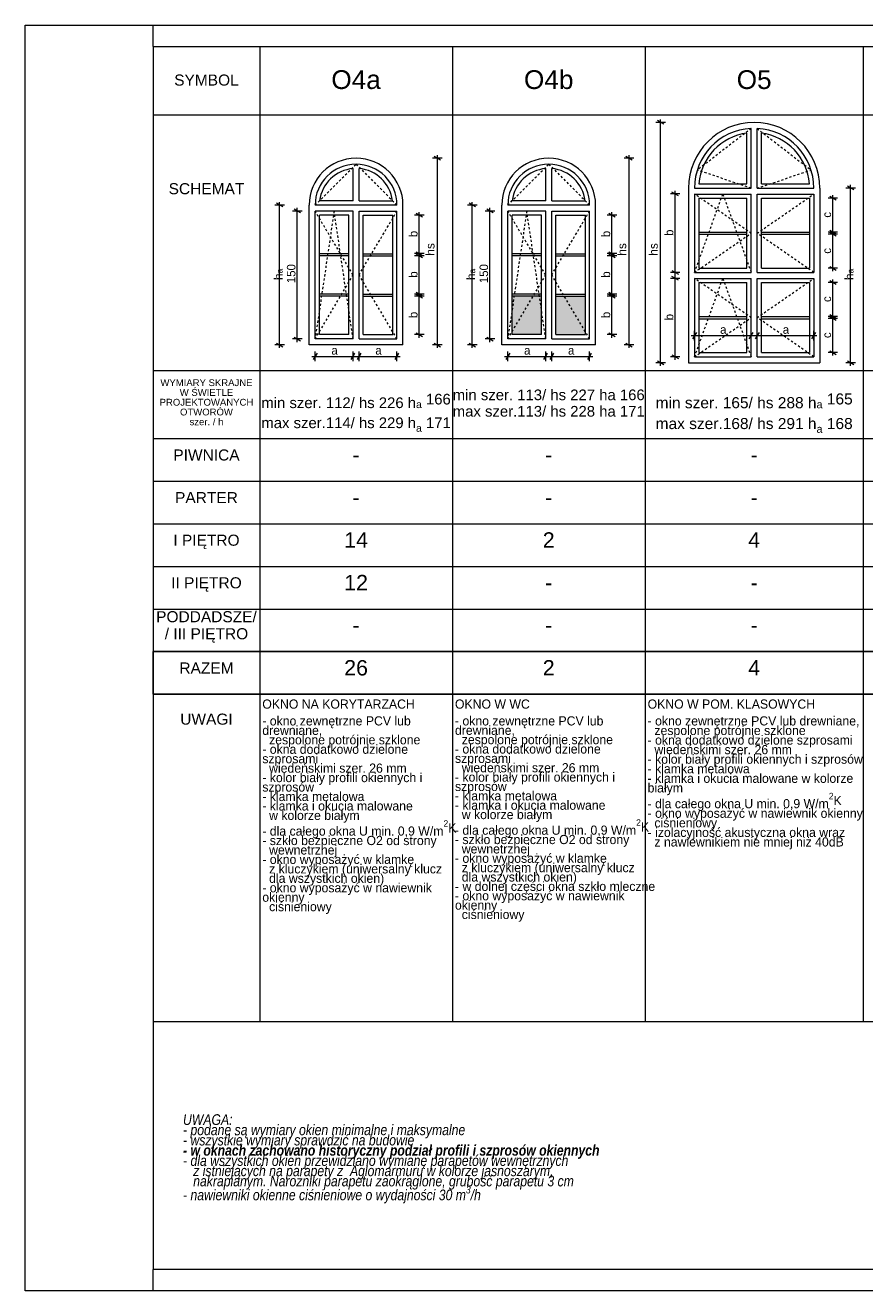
# Model space of a CAD drawing. Extents: x -11111 to 69739, y 5521 to 20371.
# Tile 4 of 19: x 12889 to 22736, y 5521 to 20371. Entities that reach past the tile are written whole.
import ezdxf

# ---------------------------------------------------------------- set-up
doc = ezdxf.new("R2010")
doc.units = 0
doc.header["$MEASUREMENT"] = 0
doc.linetypes.add('Hidden Line', pattern=[50, 25, -25])
doc.layers.add('Arch okna_Nr_Pióra__102', color=7, linetype='Continuous', lineweight=13, true_color=0xcccccc)
for name, color, linetype, lineweight in [('Arch opisy okien_Nr_Pióra__1', 7, 'Continuous', 25), ('Arch opisy_Nr_Pióra__1', 7, 'Continuous', 25), ('Arch opisy_Nr_Pióra__21', 7, 'Continuous', 13), ('Arch opisy_Nr_Pióra__7', 7, 'Continuous', 13), ('ARCH TABELA_Nr_Pióra__21', 7, 'Continuous', 13), ('Arch wymiary_Nr_Pióra__5', 7, 'Continuous', 13), ('INWENT. DRZWI_Nr_Pióra__21', 7, 'Continuous', 13), ('INWENT. OKNA_Nr_Pióra__21', 7, 'Continuous', 13)]:
    doc.layers.add(name, color=color, linetype=linetype, lineweight=lineweight)
doc.layers.add('Arch wymiary', color=7, linetype='Continuous')
doc.styles.add('GENERATED_STYLE_1', font='txt')
doc.styles.add('GENERATED_STYLE_10', font='txt')
doc.styles.add('GENERATED_STYLE_11', font='arial.ttf')
doc.styles.add('GENERATED_STYLE_2', font='arial.ttf')
doc.styles.add('GENERATED_STYLE_3', font='arial.ttf')
doc.styles.add('GENERATED_STYLE_7', font='txt')
doc.styles.add('GENERATED_STYLE_8', font='txt')
doc.dimstyles.new('GENERATED_STYLE__1', dxfattribs={"dimtxt": 100, "dimasz": 57, "dimexe": 0.18, "dimexo": 0, "dimgap": 0.09, "dimtad": 1, "dimdec": 0, "dimlfac": 0.1, "dimzin": 0, "dimdsep": 46, "dimtxsty": 'GENERATED_STYLE_1', "dimblk": 'ARROWHEAD_2', "dimblk1": 'ARROWHEAD_2', "dimblk2": 'ARROWHEAD_2', "dimcen": 0.09, "dimclrd": 7, "dimclre": 7, "dimclrt": 7, "dimadec": 0, "dimazin": 0, "dimtfac": 1, "dimtdec": 4, "dimtmove": 0, "dimatfit": 3, "dimfxl": 0, "dimtolj": 1, "dimtzin": 0, "dimarcsym": 0})
doc.dimstyles.new('GENERATED_STYLE__2', dxfattribs={"dimtxt": 100, "dimasz": 57, "dimexe": 0.18, "dimexo": 0, "dimgap": 0.09, "dimtad": 1, "dimtih": 1, "dimtoh": 1, "dimdec": 0, "dimlfac": 0.1, "dimzin": 0, "dimdsep": 46, "dimtxsty": 'GENERATED_STYLE_1', "dimblk": 'ARROWHEAD_2', "dimblk1": 'ARROWHEAD_2', "dimblk2": 'ARROWHEAD_2', "dimcen": 0.09, "dimclrd": 7, "dimclre": 7, "dimclrt": 7, "dimadec": 0, "dimazin": 0, "dimtfac": 1, "dimtdec": 4, "dimtmove": 0, "dimatfit": 3, "dimfxl": 0, "dimtolj": 1, "dimtzin": 0, "dimarcsym": 0})

# ---------------------------------------------------------------- blocks, each defined once
blk = doc.blocks.new('*D71')
at = {"layer": 'Arch wymiary_Nr_Pióra__5', "linetype": 'Continuous'}
for p, q in [((16136, 18191), (16023, 18191)), ((16117, 18169), (16042, 18212)), ((16079, 18191), (16079, 18227)), ((16079, 16691), (16079, 18191)), ((16136, 16691), (16023, 16691)), ((16042, 16712), (16117, 16669)), ((16079, 16654), (16079, 16691))]:
    blk.add_line(p, q, dxfattribs=at)
at = {"layer": 'Arch wymiary_Nr_Pióra__5', "insert": (16059, 17345), "char_height": 100, "attachment_point": 7, "rotation": 90, "style": 'GENERATED_STYLE_1'}
blk.add_mtext('{150}', dxfattribs=at)
blk = doc.blocks.new('ARROWHEAD_2')
at = {"color": 0, "linetype": 'Continuous', "lineweight": 0}
for p, q in [((0, 0), (-1, 0)), ((-0.38, -0.66), (0.38, 0.66))]:
    blk.add_line(p, q, dxfattribs=at)
blk = doc.blocks.new('*D72')
at = {"layer": 'Arch wymiary_Nr_Pióra__5', "linetype": 'Continuous'}
for p, q in [((16252, 16485), (16289, 16485)), ((16311, 16522), (16267, 16447)), ((16289, 16429), (16289, 16541)), ((16289, 16485), (16734, 16485)), ((16712, 16447), (16756, 16522)), ((16734, 16429), (16734, 16541)), ((16734, 16485), (16771, 16485))]:
    blk.add_line(p, q, dxfattribs=at)
at = {"layer": 'Arch wymiary_Nr_Pióra__5', "insert": (16480, 16505), "char_height": 100, "attachment_point": 7, "style": 'GENERATED_STYLE_1'}
blk.add_mtext('{a}', dxfattribs=at)
blk = doc.blocks.new('*D73')
at = {"layer": 'Arch wymiary_Nr_Pióra__5', "linetype": 'Continuous'}
for p, q in [((16767, 16485), (16804, 16485)), ((16826, 16522), (16782, 16447)), ((16804, 16429), (16804, 16541)), ((16804, 16485), (17249, 16485)), ((17227, 16447), (17271, 16522)), ((17249, 16429), (17249, 16541)), ((17249, 16485), (17286, 16485))]:
    blk.add_line(p, q, dxfattribs=at)
at = {"layer": 'Arch wymiary_Nr_Pióra__5', "insert": (16995, 16505), "char_height": 100, "attachment_point": 7, "style": 'GENERATED_STYLE_1'}
blk.add_mtext('{a}', dxfattribs=at)
blk = doc.blocks.new('*D74')
at = {"layer": 'Arch wymiary_Nr_Pióra__5', "linetype": 'Continuous'}
for p, q in [((17511, 17191), (17511, 17227)), ((17567, 17191), (17454, 17191)), ((17548, 17169), (17473, 17212)), ((17511, 16741), (17511, 17191)), ((17567, 16741), (17454, 16741)), ((17473, 16762), (17548, 16719)), ((17511, 16704), (17511, 16741))]:
    blk.add_line(p, q, dxfattribs=at)
at = {"layer": 'Arch wymiary_Nr_Pióra__5', "insert": (17491, 16934), "char_height": 100, "attachment_point": 7, "rotation": 90, "style": 'GENERATED_STYLE_1'}
blk.add_mtext('{b}', dxfattribs=at)
blk = doc.blocks.new('*D75')
at = {"layer": 'Arch wymiary_Nr_Pióra__5', "linetype": 'Continuous'}
for p, q in [((17548, 17643), (17473, 17686)), ((17511, 17665), (17511, 17701)), ((17567, 17665), (17454, 17665)), ((17511, 17217), (17511, 17665)), ((17473, 17238), (17548, 17195)), ((17567, 17217), (17454, 17217)), ((17511, 17180), (17511, 17217))]:
    blk.add_line(p, q, dxfattribs=at)
at = {"layer": 'Arch wymiary_Nr_Pióra__5', "insert": (17491, 17409), "char_height": 100, "attachment_point": 7, "rotation": 90, "style": 'GENERATED_STYLE_1'}
blk.add_mtext('{b}', dxfattribs=at)
blk = doc.blocks.new('*D76')
at = {"layer": 'Arch wymiary_Nr_Pióra__5', "linetype": 'Continuous'}
for p, q in [((17567, 18141), (17454, 18141)), ((17548, 18119), (17473, 18162)), ((17511, 18141), (17511, 18177)), ((17511, 17691), (17511, 18141)), ((17567, 17691), (17454, 17691)), ((17473, 17712), (17548, 17669)), ((17511, 17654), (17511, 17691))]:
    blk.add_line(p, q, dxfattribs=at)
at = {"layer": 'Arch wymiary_Nr_Pióra__5', "insert": (17491, 17884), "char_height": 100, "attachment_point": 7, "rotation": 90, "style": 'GENERATED_STYLE_1'}
blk.add_mtext('{b}', dxfattribs=at)
blk = doc.blocks.new('*D77')
at = {"layer": 'Arch wymiary_Nr_Pióra__5', "linetype": 'Continuous'}
for p, q in [((15910, 18239), (15835, 18282)), ((15872, 18261), (15872, 18297)), ((15929, 18261), (15816, 18261)), ((15872, 16621), (15872, 18261)), ((15835, 16642), (15910, 16599)), ((15929, 16621), (15816, 16621)), ((15872, 16584), (15872, 16621))]:
    blk.add_line(p, q, dxfattribs=at)
blk = doc.blocks.new('*D78')
at = {"layer": 'Arch wymiary_Nr_Pióra__5', "linetype": 'Continuous'}
for p, q in [((17779, 18811), (17667, 18811)), ((17761, 18789), (17686, 18832)), ((17723, 18811), (17723, 18847)), ((17723, 16621), (17723, 18811)), ((17686, 16642), (17761, 16599)), ((17779, 16621), (17667, 16621)), ((17723, 16584), (17723, 16621))]:
    blk.add_line(p, q, dxfattribs=at)
at = {"layer": 'Arch wymiary_Nr_Pióra__5', "insert": (17703, 17684), "char_height": 100, "attachment_point": 7, "rotation": 90, "style": 'GENERATED_STYLE_1'}
blk.add_mtext('{  }', dxfattribs=at)
blk = doc.blocks.new('*D79')
at = {"layer": 'Arch wymiary_Nr_Pióra__5', "linetype": 'Continuous'}
for p, q in [((18396, 18191), (18283, 18191)), ((18377, 18169), (18302, 18212)), ((18339, 18191), (18339, 18227)), ((18339, 16691), (18339, 18191)), ((18396, 16691), (18283, 16691)), ((18302, 16712), (18377, 16669)), ((18339, 16654), (18339, 16691))]:
    blk.add_line(p, q, dxfattribs=at)
at = {"layer": 'Arch wymiary_Nr_Pióra__5', "insert": (18319, 17345), "char_height": 100, "attachment_point": 7, "rotation": 90, "style": 'GENERATED_STYLE_1'}
blk.add_mtext('{150}', dxfattribs=at)
blk = doc.blocks.new('*D80')
at = {"layer": 'Arch wymiary_Nr_Pióra__5', "linetype": 'Continuous'}
for p, q in [((18512, 16485), (18549, 16485)), ((18571, 16522), (18527, 16447)), ((18549, 16429), (18549, 16541)), ((18549, 16485), (18994, 16485)), ((18972, 16447), (19016, 16522)), ((18994, 16429), (18994, 16541)), ((18994, 16485), (19031, 16485))]:
    blk.add_line(p, q, dxfattribs=at)
at = {"layer": 'Arch wymiary_Nr_Pióra__5', "insert": (18740, 16505), "char_height": 100, "attachment_point": 7, "style": 'GENERATED_STYLE_1'}
blk.add_mtext('{a}', dxfattribs=at)
blk = doc.blocks.new('*D81')
at = {"layer": 'Arch wymiary_Nr_Pióra__5', "linetype": 'Continuous'}
for p, q in [((19027, 16485), (19064, 16485)), ((19086, 16522), (19042, 16447)), ((19064, 16429), (19064, 16541)), ((19064, 16485), (19509, 16485)), ((19487, 16447), (19531, 16522)), ((19509, 16429), (19509, 16541)), ((19509, 16485), (19546, 16485))]:
    blk.add_line(p, q, dxfattribs=at)
at = {"layer": 'Arch wymiary_Nr_Pióra__5', "insert": (19255, 16505), "char_height": 100, "attachment_point": 7, "style": 'GENERATED_STYLE_1'}
blk.add_mtext('{a}', dxfattribs=at)
blk = doc.blocks.new('*D82')
at = {"layer": 'Arch wymiary_Nr_Pióra__5', "linetype": 'Continuous'}
for p, q in [((19771, 17191), (19771, 17227)), ((19827, 17191), (19714, 17191)), ((19808, 17169), (19733, 17212)), ((19771, 16741), (19771, 17191)), ((19827, 16741), (19714, 16741)), ((19733, 16762), (19808, 16719)), ((19771, 16704), (19771, 16741))]:
    blk.add_line(p, q, dxfattribs=at)
at = {"layer": 'Arch wymiary_Nr_Pióra__5', "insert": (19751, 16934), "char_height": 100, "attachment_point": 7, "rotation": 90, "style": 'GENERATED_STYLE_1'}
blk.add_mtext('{b}', dxfattribs=at)
blk = doc.blocks.new('*D83')
at = {"layer": 'Arch wymiary_Nr_Pióra__5', "linetype": 'Continuous'}
for p, q in [((19808, 17643), (19733, 17686)), ((19771, 17665), (19771, 17701)), ((19827, 17665), (19714, 17665)), ((19771, 17217), (19771, 17665)), ((19733, 17238), (19808, 17195)), ((19827, 17217), (19714, 17217)), ((19771, 17180), (19771, 17217))]:
    blk.add_line(p, q, dxfattribs=at)
at = {"layer": 'Arch wymiary_Nr_Pióra__5', "insert": (19751, 17409), "char_height": 100, "attachment_point": 7, "rotation": 90, "style": 'GENERATED_STYLE_1'}
blk.add_mtext('{b}', dxfattribs=at)
blk = doc.blocks.new('*D84')
at = {"layer": 'Arch wymiary_Nr_Pióra__5', "linetype": 'Continuous'}
for p, q in [((19827, 18141), (19714, 18141)), ((19808, 18119), (19733, 18162)), ((19771, 18141), (19771, 18177)), ((19771, 17691), (19771, 18141)), ((19827, 17691), (19714, 17691)), ((19733, 17712), (19808, 17669)), ((19771, 17654), (19771, 17691))]:
    blk.add_line(p, q, dxfattribs=at)
at = {"layer": 'Arch wymiary_Nr_Pióra__5', "insert": (19751, 17884), "char_height": 100, "attachment_point": 7, "rotation": 90, "style": 'GENERATED_STYLE_1'}
blk.add_mtext('{b}', dxfattribs=at)
blk = doc.blocks.new('*D85')
at = {"layer": 'Arch wymiary_Nr_Pióra__5', "linetype": 'Continuous'}
for p, q in [((18170, 18239), (18095, 18282)), ((18132, 18261), (18132, 18297)), ((18189, 18261), (18076, 18261)), ((18132, 16621), (18132, 18261)), ((18095, 16642), (18170, 16599)), ((18189, 16621), (18076, 16621)), ((18132, 16584), (18132, 16621))]:
    blk.add_line(p, q, dxfattribs=at)
blk = doc.blocks.new('*D86')
at = {"layer": 'Arch wymiary_Nr_Pióra__5', "linetype": 'Continuous'}
for p, q in [((20027, 18811), (19915, 18811)), ((20008, 18789), (19933, 18832)), ((19971, 18811), (19971, 18847)), ((19971, 16621), (19971, 18811)), ((19933, 16642), (20008, 16599)), ((20027, 16621), (19915, 16621)), ((19971, 16584), (19971, 16621))]:
    blk.add_line(p, q, dxfattribs=at)
at = {"layer": 'Arch wymiary_Nr_Pióra__5', "insert": (19951, 17684), "char_height": 100, "attachment_point": 7, "rotation": 90, "style": 'GENERATED_STYLE_1'}
blk.add_mtext('{  }', dxfattribs=at)
blk = doc.blocks.new('*D87')
at = {"layer": 'Arch wymiary_Nr_Pióra__5', "linetype": 'Continuous'}
for p, q in [((21474, 16672), (21474, 16785)), ((22139, 16672), (22139, 16785)), ((21437, 16729), (21474, 16729)), ((21496, 16766), (21452, 16691)), ((21474, 16729), (22139, 16729)), ((22117, 16691), (22161, 16766)), ((22139, 16729), (22176, 16729))]:
    blk.add_line(p, q, dxfattribs=at)
at = {"layer": 'Arch wymiary_Nr_Pióra__5', "insert": (21775, 16749), "char_height": 100, "attachment_point": 7, "style": 'GENERATED_STYLE_1'}
blk.add_mtext('{a}', dxfattribs=at)
blk = doc.blocks.new('*D88')
at = {"layer": 'Arch wymiary_Nr_Pióra__5', "linetype": 'Continuous'}
for p, q in [((20739, 16672), (20739, 16785)), ((21404, 16672), (21404, 16785)), ((20702, 16729), (20739, 16729)), ((20761, 16766), (20717, 16691)), ((20739, 16729), (21404, 16729)), ((21382, 16691), (21426, 16766)), ((21404, 16729), (21441, 16729))]:
    blk.add_line(p, q, dxfattribs=at)
at = {"layer": 'Arch wymiary_Nr_Pióra__5', "insert": (21040, 16749), "char_height": 100, "attachment_point": 7, "style": 'GENERATED_STYLE_1'}
blk.add_mtext('{a}', dxfattribs=at)
blk = doc.blocks.new('*D89')
at = {"layer": 'Arch wymiary_Nr_Pióra__5', "linetype": 'Continuous'}
for p, q in [((20568, 17401), (20456, 17401)), ((20550, 17379), (20475, 17422)), ((20512, 17401), (20512, 17437)), ((20512, 16481), (20512, 17401)), ((20475, 16502), (20550, 16459)), ((20568, 16481), (20456, 16481)), ((20512, 16444), (20512, 16481))]:
    blk.add_line(p, q, dxfattribs=at)
at = {"layer": 'Arch wymiary_Nr_Pióra__5', "insert": (20492, 16909), "char_height": 100, "attachment_point": 7, "rotation": 90, "style": 'GENERATED_STYLE_1'}
blk.add_mtext('{b}', dxfattribs=at)
blk = doc.blocks.new('*D90')
at = {"layer": 'Arch wymiary_Nr_Pióra__5', "linetype": 'Continuous'}
for p, q in [((20512, 18391), (20512, 18427)), ((20568, 18391), (20456, 18391)), ((20550, 18369), (20475, 18412)), ((20512, 17471), (20512, 18391)), ((20568, 17471), (20456, 17471)), ((20475, 17492), (20550, 17449)), ((20512, 17434), (20512, 17471))]:
    blk.add_line(p, q, dxfattribs=at)
at = {"layer": 'Arch wymiary_Nr_Pióra__5', "insert": (20492, 17899), "char_height": 100, "attachment_point": 7, "rotation": 90, "style": 'GENERATED_STYLE_1'}
blk.add_mtext('{b}', dxfattribs=at)
blk = doc.blocks.new('*D91')
at = {"layer": 'Arch wymiary_Nr_Pióra__5', "linetype": 'Continuous'}
for p, q in [((22400, 16906), (22325, 16949)), ((22362, 16928), (22362, 16964)), ((22418, 16928), (22306, 16928)), ((22362, 16531), (22362, 16928)), ((22418, 16531), (22306, 16531)), ((22325, 16552), (22400, 16509)), ((22362, 16494), (22362, 16531))]:
    blk.add_line(p, q, dxfattribs=at)
at = {"layer": 'Arch wymiary_Nr_Pióra__5', "insert": (22342, 16700), "char_height": 100, "attachment_point": 7, "rotation": 90, "style": 'GENERATED_STYLE_1'}
blk.add_mtext('{c}', dxfattribs=at)
blk = doc.blocks.new('*D92')
at = {"layer": 'Arch wymiary_Nr_Pióra__5', "linetype": 'Continuous'}
for p, q in [((22362, 17351), (22362, 17387)), ((22418, 17351), (22306, 17351)), ((22400, 17329), (22325, 17372)), ((22362, 16954), (22362, 17351)), ((22418, 16954), (22306, 16954)), ((22325, 16975), (22400, 16932)), ((22362, 16917), (22362, 16954))]:
    blk.add_line(p, q, dxfattribs=at)
at = {"layer": 'Arch wymiary_Nr_Pióra__5', "insert": (22342, 17123), "char_height": 100, "attachment_point": 7, "rotation": 90, "style": 'GENERATED_STYLE_1'}
blk.add_mtext('{c}', dxfattribs=at)
blk = doc.blocks.new('*D93')
at = {"layer": 'Arch wymiary_Nr_Pióra__5', "linetype": 'Continuous'}
for p, q in [((22418, 17918), (22306, 17918)), ((22400, 17896), (22325, 17939)), ((22362, 17918), (22362, 17954)), ((22362, 17521), (22362, 17918)), ((22325, 17542), (22400, 17499)), ((22418, 17521), (22306, 17521)), ((22362, 17484), (22362, 17521))]:
    blk.add_line(p, q, dxfattribs=at)
at = {"layer": 'Arch wymiary_Nr_Pióra__5', "insert": (22342, 17690), "char_height": 100, "attachment_point": 7, "rotation": 90, "style": 'GENERATED_STYLE_1'}
blk.add_mtext('{c}', dxfattribs=at)
blk = doc.blocks.new('*D94')
at = {"layer": 'Arch wymiary_Nr_Pióra__5', "linetype": 'Continuous'}
for p, q in [((22418, 18341), (22306, 18341)), ((22400, 18319), (22325, 18362)), ((22362, 18341), (22362, 18377)), ((22362, 17944), (22362, 18341)), ((22418, 17944), (22306, 17944)), ((22325, 17965), (22400, 17922)), ((22362, 17907), (22362, 17944))]:
    blk.add_line(p, q, dxfattribs=at)
at = {"layer": 'Arch wymiary_Nr_Pióra__5', "insert": (22342, 18113), "char_height": 100, "attachment_point": 7, "rotation": 90, "style": 'GENERATED_STYLE_1'}
blk.add_mtext('{c}', dxfattribs=at)
blk = doc.blocks.new('*D95')
at = {"layer": 'Arch wymiary_Nr_Pióra__5', "linetype": 'Continuous'}
for p, q in [((22626, 18461), (22514, 18461)), ((22608, 18439), (22533, 18482)), ((22570, 18461), (22570, 18497)), ((22570, 16411), (22570, 18461)), ((22626, 16411), (22514, 16411)), ((22533, 16432), (22608, 16389)), ((22570, 16374), (22570, 16411))]:
    blk.add_line(p, q, dxfattribs=at)
at = {"layer": 'Arch wymiary_Nr_Pióra__5', "insert": (22550, 17404), "char_height": 100, "attachment_point": 7, "rotation": 90, "style": 'GENERATED_STYLE_1'}
blk.add_mtext('{  }', dxfattribs=at)
blk = doc.blocks.new('*D96')
at = {"layer": 'Arch wymiary_Nr_Pióra__5', "linetype": 'Continuous'}
for p, q in [((20398, 19231), (20286, 19231)), ((20379, 19209), (20304, 19252)), ((20342, 19231), (20342, 19267)), ((20342, 16411), (20342, 19231)), ((20398, 16411), (20286, 16411)), ((20304, 16432), (20379, 16389)), ((20342, 16374), (20342, 16411))]:
    blk.add_line(p, q, dxfattribs=at)
at = {"layer": 'Arch wymiary_Nr_Pióra__5', "insert": (20322, 17789), "char_height": 100, "attachment_point": 7, "rotation": 90, "style": 'GENERATED_STYLE_1'}
blk.add_mtext('{  }', dxfattribs=at)

msp = doc.modelspace()

# ---------------------------------------------------------------- hatches: boundary and pattern name
at = {"layer": 'Arch okna_Nr_Pióra__102', "linetype": 'Continuous', "lineweight": 0, "true_color": 0x666666}
for points in [[(18944.1, 16740.6), (18599.1, 16740.6), (18599.1, 17190.6), (18944.1, 17190.6)], [(19459.1, 16740.6), (19114.1, 16740.6), (19114.1, 17190.6), (19459.1, 17190.6)]]:
    msp.add_hatch(color=251, dxfattribs=at).paths.add_polyline_path(points, flags=0)

# ---------------------------------------------------------------- linework, layer by layer
at = {"layer": 'Arch opisy_Nr_Pióra__1', "linetype": 'Continuous'}
for p, q in [((14389.1, 13020.6), (33539.1, 13020.6)), ((14389.1, 12520.6), (14389.1, 13020.6)), ((14389.1, 12520.6), (33539.1, 12520.6))]:
    msp.add_line(p, q, dxfattribs=at)
at = {"layer": 'Arch opisy_Nr_Pióra__21', "linetype": 'Continuous'}
for p, q in [((14389.1, 20120.6), (33539.1, 20120.6)), ((15639.1, 20120.6), (15639.1, 8676.2)), ((17899.1, 20120.6), (17899.1, 8676.2)), ((20159.1, 20120.6), (20159.1, 8676.2)), ((22719.1, 20120.6), (22719.1, 8676.2)), ((14389.1, 19320.6), (33539.1, 19320.6)), ((14389.1, 16320.6), (33539.1, 16320.6)), ((14389.1, 15520.6), (33539.1, 15520.6)), ((14389.1, 15020.6), (33539.1, 15020.6)), ((14389.1, 14520.6), (33539.1, 14520.6)), ((14389.1, 14020.6), (33539.1, 14020.6)), ((14389.1, 13520.6), (33539.1, 13520.6)), ((33539.1, 8676.2), (14389.1, 8676.2)), ((33539.1, 5770.6), (14389.1, 5770.6))]:
    msp.add_line(p, q, dxfattribs=at)
at = {"layer": 'ARCH TABELA_Nr_Pióra__21', "linetype": 'Continuous'}
for p, q in [((12889.1, 5520.6), (12889.1, 20370.6)), ((12889.1, 20370.6), (33789.1, 20370.6)), ((14389.1, 20120.6), (14389.1, 20370.6)), ((14389.1, 20120.6), (14389.1, 5770.6)), ((14389.1, 5520.6), (14389.1, 5770.6)), ((33789.1, 5520.6), (12889.1, 5520.6))]:
    msp.add_line(p, q, dxfattribs=at)
at = {"layer": 'INWENT. DRZWI_Nr_Pióra__21', "linetype": 'Hidden Line'}
for p, q in [((21404.1, 19159.8), (20771.3, 18670.6)), ((21474.1, 19159.8), (22106.8, 18670.6)), ((16289.1, 18260.6), (16769.1, 18740.6)), ((16769.1, 18740.6), (17249.1, 18260.6)), ((18549.1, 18260.6), (19029.1, 18740.6)), ((19029.1, 18740.6), (19509.1, 18260.6)), ((21404.1, 18460.6), (20771.3, 18670.6)), ((21474.1, 18460.6), (22106.8, 18670.6)), ((20739.1, 17470.6), (21071.6, 18390.6)), ((21404.1, 17930.6), (20739.1, 18390.6)), ((21071.6, 18390.6), (21404.1, 17470.6)), ((21474.1, 17930.6), (22139.1, 18390.6)), ((16734.1, 17440.6), (16289.1, 18190.6)), ((16511.6, 18190.6), (16289.1, 16690.6)), ((16734.1, 16690.6), (16511.6, 18190.6)), ((16804.1, 17440.6), (17249.1, 18190.6)), ((18994.1, 17440.6), (18549.1, 18190.6)), ((18771.6, 18190.6), (18549.1, 16690.6)), ((18994.1, 16690.6), (18771.6, 18190.6)), ((19064.1, 17440.6), (19509.1, 18190.6)), ((20739.1, 17470.6), (21404.1, 17930.6)), ((22139.1, 17470.6), (21474.1, 17930.6)), ((16289.1, 16690.6), (16734.1, 17440.6)), ((17249.1, 16690.6), (16804.1, 17440.6)), ((18549.1, 16690.6), (18994.1, 17440.6)), ((19509.1, 16690.6), (19064.1, 17440.6)), ((20739.1, 16480.6), (21071.6, 17400.6)), ((21404.1, 16940.6), (20739.1, 17400.6)), ((21071.6, 17400.6), (21404.1, 16480.6)), ((21474.1, 16940.6), (22139.1, 17400.6)), ((20739.1, 16480.6), (21404.1, 16940.6)), ((22139.1, 16480.6), (21474.1, 16940.6))]:
    msp.add_line(p, q, dxfattribs=at)
at = {"layer": 'INWENT. OKNA_Nr_Pióra__21', "linetype": 'Continuous'}
for p, q in [((21404.1, 18460.6), (21404.1, 19159.8)), ((21474.1, 18460.6), (21474.1, 19159.8)), ((21354.1, 18510.6), (21354.1, 19105)), ((21524.1, 18510.6), (21524.1, 19105)), ((16734.1, 18310.6), (16734.1, 18689.2)), ((16804.1, 18310.6), (16804.1, 18689.2)), ((18994.1, 18310.6), (18994.1, 18689.2)), ((19064.1, 18310.6), (19064.1, 18689.2)), ((20669.1, 18460.6), (20669.1, 16410.6)), ((20739.1, 18460.6), (21404.1, 18460.6)), ((20791, 18510.6), (21354.1, 18510.6)), ((21474.1, 18460.6), (22139.1, 18460.6)), ((21524.1, 18510.6), (22087.2, 18510.6)), ((22209.1, 18460.6), (22209.1, 16410.6)), ((16734.1, 18310.6), (16342, 18310.6)), ((16804.1, 18310.6), (17196.2, 18310.6)), ((18994.1, 18310.6), (18602, 18310.6)), ((19064.1, 18310.6), (19456.2, 18310.6)), ((20739.1, 18390.6), (21404.1, 18390.6)), ((20739.1, 18390.6), (20739.1, 17470.6)), ((20789.1, 18340.6), (20789.1, 17520.6)), ((20789.1, 18340.6), (21354.1, 18340.6)), ((21354.1, 17520.6), (21354.1, 18340.6)), ((21404.1, 17470.6), (21404.1, 18390.6)), ((21474.1, 17470.6), (21474.1, 18390.6)), ((21474.1, 18390.6), (22139.1, 18390.6)), ((21524.1, 17520.6), (21524.1, 18340.6)), ((21524.1, 18340.6), (22089.1, 18340.6)), ((22089.1, 18340.6), (22089.1, 17520.6)), ((22139.1, 18390.6), (22139.1, 17470.6)), ((16219.1, 16620.6), (16219.1, 18260.6)), ((17249.1, 18260.6), (16289.1, 18260.6)), ((16734.1, 18190.6), (16289.1, 18190.6)), ((16289.1, 16690.6), (16289.1, 18190.6)), ((16339.1, 16740.6), (16339.1, 18140.6)), ((16684.1, 18140.6), (16339.1, 18140.6)), ((16684.1, 16740.6), (16684.1, 18140.6)), ((16734.1, 16690.6), (16734.1, 18190.6)), ((16804.1, 18190.6), (17249.1, 18190.6)), ((16804.1, 16690.6), (16804.1, 18190.6)), ((16854.1, 16740.6), (16854.1, 18140.6)), ((16854.1, 18140.6), (17199.1, 18140.6)), ((17199.1, 16740.6), (17199.1, 18140.6)), ((17249.1, 16690.6), (17249.1, 18190.6)), ((17319.1, 16620.6), (17319.1, 18260.6)), ((18479.1, 16620.6), (18479.1, 18260.6)), ((19509.1, 18260.6), (18549.1, 18260.6)), ((18994.1, 18190.6), (18549.1, 18190.6)), ((18549.1, 16690.6), (18549.1, 18190.6)), ((18599.1, 16740.6), (18599.1, 18140.6)), ((18944.1, 18140.6), (18599.1, 18140.6)), ((18944.1, 16740.6), (18944.1, 18140.6)), ((18994.1, 16690.6), (18994.1, 18190.6)), ((19064.1, 18190.6), (19509.1, 18190.6)), ((19064.1, 16690.6), (19064.1, 18190.6)), ((19114.1, 16740.6), (19114.1, 18140.6)), ((19114.1, 18140.6), (19459.1, 18140.6)), ((19459.1, 16740.6), (19459.1, 18140.6)), ((19509.1, 16690.6), (19509.1, 18190.6)), ((19579.1, 16620.6), (19579.1, 18260.6)), ((20789.1, 17943.6), (21354.1, 17943.6)), ((20789.1, 17917.6), (21354.1, 17917.6)), ((21524.1, 17943.6), (22089.1, 17943.6)), ((21524.1, 17917.6), (22089.1, 17917.6)), ((16684.1, 17690.6), (16339.1, 17690.6)), ((16854.1, 17690.6), (17199.1, 17690.6)), ((18944.1, 17690.6), (18599.1, 17690.6)), ((19114.1, 17690.6), (19459.1, 17690.6)), ((16684.1, 17664.6), (16339.1, 17664.6)), ((16854.1, 17664.6), (17199.1, 17664.6)), ((18944.1, 17664.6), (18599.1, 17664.6)), ((19114.1, 17664.6), (19459.1, 17664.6)), ((20739.1, 17470.6), (21404.1, 17470.6)), ((20739.1, 17400.6), (21404.1, 17400.6)), ((20739.1, 17400.6), (20739.1, 16480.6)), ((20789.1, 17520.6), (21354.1, 17520.6)), ((21404.1, 16480.6), (21404.1, 17400.6)), ((21474.1, 17470.6), (22139.1, 17470.6)), ((21474.1, 16480.6), (21474.1, 17400.6)), ((21474.1, 17400.6), (22139.1, 17400.6)), ((21524.1, 17520.6), (22089.1, 17520.6)), ((22139.1, 17400.6), (22139.1, 16480.6)), ((20789.1, 17350.6), (20789.1, 16530.6)), ((20789.1, 17350.6), (21354.1, 17350.6)), ((21354.1, 16530.6), (21354.1, 17350.6)), ((21524.1, 17350.6), (22089.1, 17350.6)), ((21524.1, 16530.6), (21524.1, 17350.6)), ((22089.1, 17350.6), (22089.1, 16530.6)), ((16684.1, 17216.6), (16339.1, 17216.6)), ((16684.1, 17190.6), (16339.1, 17190.6)), ((16854.1, 17216.6), (17199.1, 17216.6)), ((16854.1, 17190.6), (17199.1, 17190.6)), ((18944.1, 17216.6), (18599.1, 17216.6)), ((18944.1, 17190.6), (18599.1, 17190.6)), ((19114.1, 17216.6), (19459.1, 17216.6)), ((19114.1, 17190.6), (19459.1, 17190.6)), ((20789.1, 16953.6), (21354.1, 16953.6)), ((21524.1, 16953.6), (22089.1, 16953.6)), ((20789.1, 16927.6), (21354.1, 16927.6)), ((21524.1, 16927.6), (22089.1, 16927.6)), ((16734.1, 16690.6), (16289.1, 16690.6)), ((16684.1, 16740.6), (16339.1, 16740.6)), ((16804.1, 16690.6), (17249.1, 16690.6)), ((16854.1, 16740.6), (17199.1, 16740.6)), ((18994.1, 16690.6), (18549.1, 16690.6)), ((18944.1, 16740.6), (18599.1, 16740.6)), ((19064.1, 16690.6), (19509.1, 16690.6)), ((19114.1, 16740.6), (19459.1, 16740.6)), ((17319.1, 16620.6), (16219.1, 16620.6)), ((19579.1, 16620.6), (18479.1, 16620.6)), ((20789.1, 16530.6), (21354.1, 16530.6)), ((21524.1, 16530.6), (22089.1, 16530.6)), ((20669.1, 16410.6), (22209.1, 16410.6)), ((20739.1, 16480.6), (21404.1, 16480.6)), ((21474.1, 16480.6), (22139.1, 16480.6))]:
    msp.add_line(p, q, dxfattribs=at)
for centre, radius, start, end in [((21439.1, 18460.6), 770, 0, 180), ((21439.1, 18460.6), 700, 92.86598, 180), ((21439.1, 18460.6), 700, 0, 87.13402), ((21439.1, 18460.6), 650, 97.51405, 175.58827), ((21439.1, 18460.6), 650, 4.41173, 82.48595), ((16769.1, 18260.6), 550, 0, 180), ((16769.1, 18260.6), 480, 0, 180), ((19029.1, 18260.6), 550, 0, 180), ((19029.1, 18260.6), 480, 0, 180), ((16769.1, 18260.6), 430, 94.66877, 173.32259), ((16769.1, 18260.6), 430, 6.67741, 85.33123), ((19029.1, 18260.6), 430, 94.66877, 173.32259), ((19029.1, 18260.6), 430, 6.67741, 85.33123)]:
    msp.add_arc(centre, radius, start, end, dxfattribs=at)

# ---------------------------------------------------------------- texts
at = {"layer": 'Arch opisy okien_Nr_Pióra__1', "linetype": 'Continuous', "attachment_point": 2}
for s, insert, char_height, style in [('{SYMBOL}', (15014.1, 19793.1), 130, 'GENERATED_STYLE_2'), ('{O4a}', (16769.1, 19843.2), 220, 'GENERATED_STYLE_3'), ('{O4b}', (19029.1, 19843.2), 220, 'GENERATED_STYLE_3'), ('{O5}', (21439.1, 19843.2), 220, 'GENERATED_STYLE_3'), ('{SCHEMAT}', (15014.1, 18518.1), 130, 'GENERATED_STYLE_2'), ('{PIWNICA}', (15014.1, 15393.1), 130, 'GENERATED_STYLE_2'), ('{-}', (16769.1, 15420.9), 180, 'GENERATED_STYLE_2'), ('{-}', (19029.1, 15420.9), 180, 'GENERATED_STYLE_2'), ('{-}', (21439.1, 15420.9), 180, 'GENERATED_STYLE_2'), ('{PARTER}', (15014.1, 14893.1), 130, 'GENERATED_STYLE_2'), ('{-}', (16769.1, 14920.9), 180, 'GENERATED_STYLE_2'), ('{-}', (19029.1, 14920.9), 180, 'GENERATED_STYLE_2'), ('{-}', (21439.1, 14920.9), 180, 'GENERATED_STYLE_2'), ('{I PIĘTRO}', (15014.1, 14393.1), 130, 'GENERATED_STYLE_2'), ('{14}', (16769.1, 14420.9), 180, 'GENERATED_STYLE_2'), ('{2}', (19029.1, 14420.9), 180, 'GENERATED_STYLE_2'), ('{4}', (21439.1, 14420.9), 180, 'GENERATED_STYLE_2'), ('{II PIĘTRO}', (15014.1, 13893.1), 130, 'GENERATED_STYLE_2'), ('{12}', (16769.1, 13920.9), 180, 'GENERATED_STYLE_2'), ('{-}', (19029.1, 13920.9), 180, 'GENERATED_STYLE_2'), ('{-}', (21439.1, 13920.9), 180, 'GENERATED_STYLE_2'), ('{-}', (16769.1, 13420.9), 180, 'GENERATED_STYLE_2'), ('{-}', (19029.1, 13420.9), 180, 'GENERATED_STYLE_2'), ('{-}', (21439.1, 13420.9), 180, 'GENERATED_STYLE_2'), ('{26}', (16769.1, 12920.9), 180, 'GENERATED_STYLE_3'), ('{2}', (19029.1, 12920.9), 180, 'GENERATED_STYLE_3'), ('{4}', (21439.1, 12920.9), 180, 'GENERATED_STYLE_3'), ('{RAZEM}', (15014.1, 12893.1), 130, 'GENERATED_STYLE_3'), ('{UWAGI}', (15014.1, 12293.1), 130, 'GENERATED_STYLE_2')]:
    msp.add_mtext(s, dxfattribs=dict(at, insert=insert, char_height=char_height, style=style))
at = {"layer": 'Arch opisy okien_Nr_Pióra__1', "linetype": 'Continuous', "char_height": 100, "attachment_point": 2, "rotation": 90, "style": 'GENERATED_STYLE_11'}
for s, insert in [('{hs }', (17588.8, 17740.4)), ('{hs }', (19837.7, 17740.4)), ('{hs }', (20207.5, 17740.4)), ('{h\\A1{\\H0.7x;\\S ^ a;} }', (15738.1, 17447.3)), ('{h\\A1{\\H0.7x;\\S ^ a;} }', (17998.1, 17447.3)), ('{h\\A1{\\H0.7x;\\S ^ a;} }', (22435.8, 17447.3))]:
    msp.add_mtext(s, dxfattribs=dict(at, insert=insert))
at = {"layer": 'Arch opisy okien_Nr_Pióra__1', "linetype": 'Continuous', "attachment_point": 2}
for s, insert, char_height, width, line_spacing_factor, style in [('{WYMIARY SKRAJNE\\PW ŚWIETLE \\PPROJEKTOWANYCH \\POTWORÓW\\Pszer. / h}', (15014.1, 16216.6), 80, 2104.478, 0.860443, 'GENERATED_STYLE_3'), ('{min szer. 112/ hs 226 h\\A1{\\H0.7x;\\S ^ a;} 166 \\Pmax szer.114/ hs 229 h\\A1{\\H0.7x;\\S ^ a;} 171 }', (16769.1, 16088.5), 125, 2370.8, 0.9248, 'GENERATED_STYLE_2'), ('{min szer. 113/ hs 227 ha 166 \\Pmax szer.113/ hs 228 ha 171 }', (19029.1, 16096.3), 125, 2370.8, 0.925173, 'GENERATED_STYLE_2'), ('{min szer. 165/ hs 288 h\\A1{\\H0.7x;\\S ^ a;} 165 \\Pmax szer.168/ hs 291 h\\A1{\\H0.7x;\\S ^ a;} 168 }', (21439.1, 16095.2), 130, 2370.8, 0.9248, 'GENERATED_STYLE_2'), ('{PODDADSZE/\\P/ III PIĘTRO}', (15014.1, 13495.2), 130, 1740.019, 0.921299, 'GENERATED_STYLE_2')]:
    msp.add_mtext(s, dxfattribs=dict(at, insert=insert, char_height=char_height, width=width, line_spacing_factor=line_spacing_factor, style=style))
at = {"layer": 'Arch opisy_Nr_Pióra__7', "linetype": 'Continuous', "char_height": 107.5, "attachment_point": 1, "style": 'GENERATED_STYLE_10'}
for s, insert in [('{OKNO NA KORYTARZACH}', (15669.1, 12458.8)), ('{OKNO W WC}', (17929.1, 12458.8)), ('{OKNO W POM. KLASOWYCH}', (20189.1, 12458.8))]:
    msp.add_mtext(s, dxfattribs=dict(at, insert=insert))
at = {"layer": 'Arch opisy_Nr_Pióra__7', "linetype": 'Continuous', "attachment_point": 1}
for s, insert, char_height, width, line_spacing_factor, style in [('{- okno zewnętrzne PCV lub drewniane, \\P  zespolone potrójnie szklone\\P- okna dodatkowo dzielone szprosami\\P  wiedeńskimi szer. 26 mm\\P- kolor biały profili okiennych i szprosów  \\P- klamka metalowa\\P- klamka i okucia malowane \\P  w kolorze białym\\P- dla całego okna U min. 0,9 W/m\\A1{\\H0.7x;\\S2^  ;}K \\P- szkło bezpieczne O2 od strony\\P  wewnetrznej\\P- okno wyposażyć w klamkę \\P  z kluczykiem (uniwersalny klucz \\P  dla wszystkich okien)\\P- okno wyposażyć w nawiewnik okienny   \\P  ciśnieniowy}', (15669.1, 12261.4), 107.5, 2230, 0.618749, 'GENERATED_STYLE_7'), ('{- okno zewnętrzne PCV lub drewniane, \\P  zespolone potrójnie szklone\\P- okna dodatkowo dzielone szprosami\\P  wiedeńskimi szer. 26 mm\\P- kolor biały profili okiennych i szprosów  \\P- klamka metalowa\\P- klamka i okucia malowane \\P  w kolorze białym\\P- dla całego okna U min. 0,9 W/m\\A1{\\H0.7x;\\S2^  ;}K \\P- szkło bezpieczne O2 od strony \\P  wewnetrznej\\P- okno wyposażyć w klamkę \\P  z kluczykiem (uniwersalny klucz \\P  dla wszystkich okien)\\P- w dolnej części okna szkło mleczne\\P- okno wyposażyć w nawiewnik okienny   \\P  ciśnieniowy}', (17929.1, 12261.4), 107.5, 2230, 0.613426, 'GENERATED_STYLE_7'), ('{- okno zewnętrzne PCV lub drewniane, \\P  zespolone potrójnie szklone\\P- okna dodatkowo dzielone szprosami\\P  wiedeńskimi szer. 26 mm\\P- kolor biały profili okiennych i szprosów  \\P- klamka metalowa\\P- klamka i okucia malowane w kolorze białym\\P- dla całego okna U min. 0,9 W/m\\A1{\\H0.7x;\\S2^  ;}K \\P- okno wyposażyć w nawiewnik okienny   \\P  ciśnieniowy\\P- izolacyjność akustyczna okna wraz \\P  z nawiewnikiem nie mniej niż 40dB}', (20189.1, 12261.4), 107.5, 2530, 0.626625, 'GENERATED_STYLE_7'), ('\\A1;{\\fArial Narrow Europa Środkowa|b0|i1|c0|p34;UWAGA:\\P- podane są wymiary okien minimalne i maksymalne\\P- wszystkie wymiary sprawdzić na budowie\\P\\fArial Narrow Europa Środkowa|b1|i1|c0|p34;- w oknach zachowano historyczny podział profili i szprosów okiennych\\P\\fArial Narrow Europa Środkowa|b0|i1|c0|p34;- dla wszystkich okien przewidziano wymianę parapetów wewnętrznych \\P   z istniejących na parapety z  Aglomarmuru w kolorze jasnoszarym, \\P   nakrapianym. Narożniki parapetu zaokrąglone, grubość parapetu 3 cm\\P- nawiewniki okienne ciśnieniowe o wydajności 30 m\\A1{\\H0.7x;\\S3^  ;}/h }', (14739.1, 7591), 125, 5051.218, 0.576773, 'GENERATED_STYLE_8')]:
    msp.add_mtext(s, dxfattribs=dict(at, insert=insert, char_height=char_height, width=width, line_spacing_factor=line_spacing_factor, style=style))

# ---------------------------------------------------------------- dimensions: what is measured, and where the dimension line sits
at = {"layer": 'Arch wymiary', "linetype": 'Continuous'}
for base, p1, p2, text, picture, middle in [((20341.8, 16410.6), (20669.1, 16410.6), (21439.1, 19230.6), '  ', '*D96', (20271.8, 17827)), ((17723.1, 16620.6), (16769.1, 16620.6), (16769.1, 18810.6), '  ', '*D78', (17653.1, 17722)), ((19971, 16620.6), (19029.1, 16620.6), (21434.3, 18810.6), '  ', '*D86', (19901, 17722)), ((20512.1, 17470.6), (20739.1, 17470.6), (20739.1, 18390.6), 'b', '*D90', (20442.1, 17936.6)), ((22570.1, 16410.6), (20669.1, 16410.6), (20669.1, 18460.6), '  ', '*D95', (22500.1, 17442)), ((22362.1, 17943.6), (21806.6, 17943.6), (21806.6, 18340.6), 'c', '*D94', (22292.1, 18147.2)), ((17510.7, 17690.6), (17026.6, 17690.6), (17026.6, 18140.6), 'b', '*D76', (17440.7, 17921.6)), ((19770.7, 17690.6), (19286.6, 17690.6), (19286.6, 18140.6), 'b', '*D84', (19700.7, 17921.6)), ((22362.1, 17520.6), (21806.6, 17520.6), (21806.6, 17917.6), 'c', '*D93', (22292.1, 17724.2)), ((17510.7, 17216.6), (17026.6, 17216.6), (17026.6, 17664.6), 'b', '*D75', (17440.7, 17446.6)), ((19770.7, 17216.6), (19286.6, 17216.6), (19286.6, 17664.6), 'b', '*D83', (19700.7, 17446.6)), ((20512.1, 16480.6), (20739.1, 16480.6), (20739.1, 17400.6), 'b', '*D89', (20442.1, 16946.6)), ((22362.1, 16953.6), (21806.6, 16953.6), (21806.6, 17350.6), 'c', '*D92', (22292.1, 17157.2)), ((17510.7, 16740.6), (17026.6, 16740.6), (17026.6, 17190.6), 'b', '*D74', (17440.7, 16971.6)), ((19770.7, 16740.6), (19286.6, 16740.6), (19286.6, 17190.6), 'b', '*D82', (19700.7, 16971.6)), ((22362.1, 16530.6), (21806.6, 16530.6), (21806.6, 16927.6), 'c', '*D91', (22292.1, 16734.2))]:
    dim = msp.add_linear_dim(base=base, p1=p1, p2=p2, angle=90, text=text, dimstyle='GENERATED_STYLE__1', dxfattribs=at)
    dim.commit()
    dim.dimension.update_dxf_attribs({"geometry": picture, "text_midpoint": middle})
for base, p1, p2, picture, middle in [((15872.3, 16620.6), (16219.1, 16620.6), (16219.1, 18260.6), '*D77', (15802.3, 17440.6)), ((18132.3, 16620.6), (18479.1, 16620.6), (18479.1, 18260.6), '*D85', (18062.3, 17440.6)), ((16079.4, 16690.6), (16289.1, 16690.6), (16289.1, 18190.6), '*D71', (16009.4, 17458.5)), ((18339.4, 16690.6), (18549.1, 16690.6), (18549.1, 18190.6), '*D79', (18269.4, 17458.5))]:
    dim = msp.add_linear_dim(base=base, p1=p1, p2=p2, angle=90, dimstyle='GENERATED_STYLE__1', dxfattribs=at)
    dim.commit()
    dim.dimension.update_dxf_attribs({"geometry": picture, "text_midpoint": middle})
for base, p1, p2, picture, middle in [((20739.1, 16728.6), (20739.1, 16640.3), (21404.1, 16662.4), '*D88', (21077.5, 16798.6)), ((21474.1, 16728.6), (21474.1, 16480.6), (22139.1, 16480.6), '*D87', (21812.5, 16798.6)), ((16289.1, 16484.9), (16289.1, 16690.6), (16734.1, 16690.6), '*D72', (16517.5, 16554.9)), ((16804.1, 16484.9), (16804.1, 16690.6), (17249.1, 16690.6), '*D73', (17032.5, 16554.9)), ((18549.1, 16484.9), (18549.1, 16690.6), (18994.1, 16690.6), '*D80', (18777.5, 16554.9)), ((19064.1, 16484.9), (19064.1, 16690.6), (19509.1, 16690.6), '*D81', (19292.5, 16554.9))]:
    dim = msp.add_linear_dim(base=base, p1=p1, p2=p2, text='a', dimstyle='GENERATED_STYLE__2', dxfattribs=at)
    dim.commit()
    dim.dimension.update_dxf_attribs({"geometry": picture, "text_midpoint": middle})

doc.saveas('drawing.dxf')
